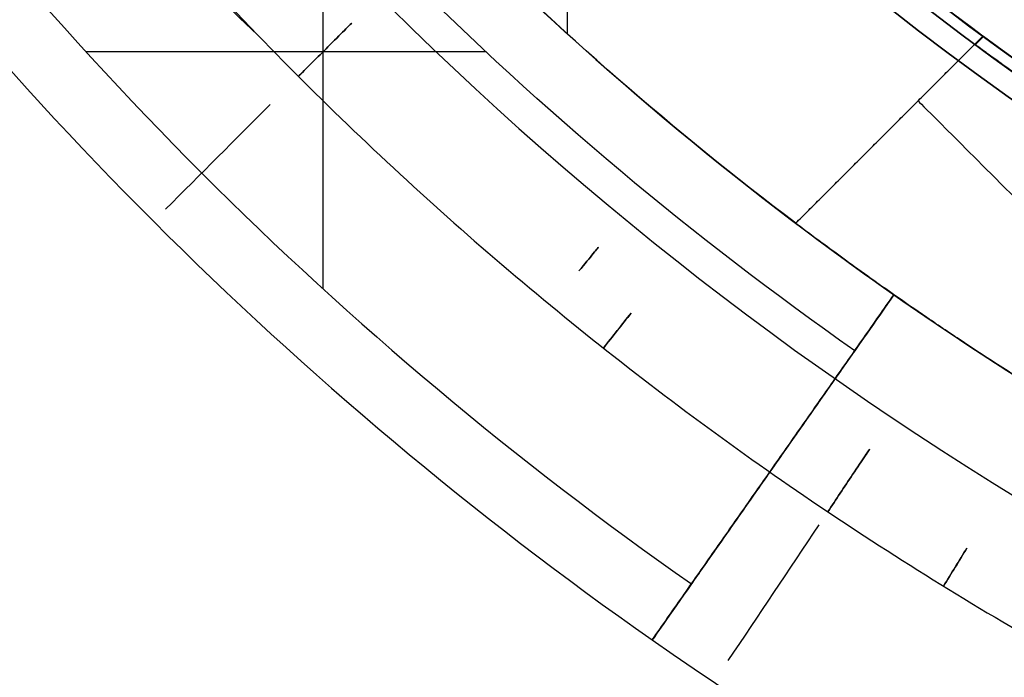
# Model space of a CAD drawing. Header units: centimetres. Extents: x -10 to 8.9, y -34.1 to -8.
# Tile 16 of 256: x -7.159 to -6.943, y -33.885 to -33.741. Entities that reach past the tile are written whole.
import ezdxf

# ---------------------------------------------------------------- set-up
doc = ezdxf.new("R2010")
doc.units = ezdxf.units.CM
doc.layers.add('Default', color=7, linetype='Continuous', true_color=0x000000)

msp = doc.modelspace()

# ---------------------------------------------------------------- linework, layer by layer
at = {"layer": 'Default'}
for p, q in [((-7.039, -33.66302, -0.985), (-7.039, -33.74365, -0.985)), ((-7.09265, -33.71179, -1.15), (-7.09265, -33.79961, -1.15)), ((-6.94774, -33.74417, -0.8425), (-6.98883, -33.78525, -0.8425)), ((-6.98883, -33.78525, -0.7), (-6.94774, -33.74417, -0.7)), ((-7.05679, -33.74765, -1.15), (-7.14461, -33.74765, -1.15)), ((-6.96829, -33.76471, -0.985), (-6.96829, -33.76471, -0.7)), ((-6.96728, -33.80093, -1.1), (-7.02033, -33.8767, -1.1)), ((-6.9938, -33.83882, -1.15), (-6.9938, -33.83882, -1.05))]:
    msp.add_line(p, q, dxfattribs=at)
for centre, radius, start, end in [((-6.55, -33.205, -0.76), 0.775, 99.40565, 224.05428), ((-6.55, -33.205, 0.45), 0.6, 90, 270), ((-6.55, -33.205, -0.16125), 0.75, 180, 243.19189), ((-6.55, -33.205, 0.1625), 0.6775, 180, 0), ((-6.55, -33.205, 0.18125), 0.6725, 180, 0), ((-6.55, -33.205, -1.21), 0.67, 180, 0), ((-6.55, -33.205, -1.24), 0.64, 180, 0), ((-6.55, -33.205, 0.2), 0.63677, 180, 0), ((-6.55, -33.205, 0.1625), 0.62317, 180, 0), ((-6.55, -33.205, 0.17875), 0.6075, 180, 0), ((-6.55, -33.205, -1.23049), 0.6075, 180, 0), ((-6.55, -33.205, 0.17821), 0.55, 180, 0), ((-6.55, -33.205, 0.195), 0.55, 180, 0), ((-6.55, -33.205, -1.135), 0.7275, 215, 235), ((-6.55, -33.205, -1.15), 0.805, 215, 235), ((-6.55, -33.205, -1.15), 0.805, 215, 235), ((-6.55, -33.205, -1.135), 0.82, 215, 235), ((-6.55, -33.205, -1.0825), 0.82, 215, 235), ((-6.55, -33.205, -0.9525), 0.67, 233.58368, 261.41632), ((-6.55, -33.205, -0.695), 0.6725, 233.56351, 261.43649), ((-6.55, -33.205, -0.8725), 0.7275, 232.90072, 262.09928), ((-6.55, -33.205, -1.05), 0.7275, 235, 260), ((-6.55, -33.205, -1.05), 0.82, 235, 260)]:
    msp.add_arc(centre, radius, start, end, dxfattribs=at)
at = {"layer": 'Default', "extrusion": (0, 0, -1)}
for centre, radius, start, end in [((6.55, -33.205, -0.35), 0.6, 270, 90), ((6.55, -33.205, -0.4), 0.6, 270, 90), ((6.55, -33.205, -0.1825), 0.6775, 180, 0), ((6.55, -33.205, -0.1725), 0.6775, 180, 0), ((6.55, -33.205, -0.1625), 0.6725, 180, 0), ((6.55, -33.205, -0.2), 0.6725, 180, 0), ((6.55, -33.205, -0.2), 0.63677, 180, 0), ((6.55, -33.205, -0.18098), 0.6125, 180, 0), ((6.55, -33.205, -0.1625), 0.6075, 180, 0), ((6.55, -33.205, -0.195), 0.6075, 180, 0), ((6.55, -33.205, 1.22098), 0.6075, 180, 0), ((6.55, -33.205, 1.24), 0.6075, 180, 0), ((6.55, -33.205, -0.1866), 0.55, 180, 0), ((6.55, -33.205, 0.985), 0.67, 306.41632, 323.58368), ((6.55, -33.205, 1.15), 0.7425, 305, 325), ((6.55, -33.205, 0.985), 0.7275, 307.09928, 322.90072), ((6.55, -33.205, 1.195), 0.6225, 300.2301, 312.45132), ((6.55, -33.205, 0.695), 0.67, 278.5957, 306.4043)]:
    msp.add_arc(centre, radius, start, end, dxfattribs=at)
at = {"layer": 'Default', "extrusion": (0.707107, 0.707107, 0)}
msp.add_arc((-19.03793, -0.7, -28.79364), 0.09, 360, 90, dxfattribs=at)
at = {"layer": 'Default', "extrusion": (-0.819152, 0.573576, 2.0611e-10)}
msp.add_arc((31.69937, -1.135, -13.68016), 0.015, 180, 270, dxfattribs=at)
at = {"layer": 'Default', "extrusion": (-0.819152, 0.573576, 2.3121e-10)}
msp.add_arc((31.76187, -1.135, -13.68016), 0.015, 270, 360, dxfattribs=at)
at = {"layer": 'Default'}
for points, degree in [([(-7.30332, -32.88314, -0.8042), (-7.3103, -32.90187, -0.80326), (-7.32241, -32.9386, -0.80143), (-7.33559, -32.99001, -0.79893), (-7.34514, -33.04009, -0.79654), (-7.35155, -33.09028, -0.79419), (-7.35488, -33.14152, -0.79183), (-7.35498, -33.19323, -0.7895), (-7.35175, -33.2448, -0.78721), (-7.3455, -33.29375, -0.78494), (-7.33616, -33.34302, -0.7826), (-7.32199, -33.3975, -0.77992), (-7.30262, -33.45418, -0.77702), (-7.27833, -33.5105, -0.77403), (-7.25056, -33.56319, -0.77111), (-7.22022, -33.6118, -0.76831), (-7.18602, -33.65863, -0.7655), (-7.14832, -33.70298, -0.76272), (-7.12109, -33.73059, -0.7609), (-7.10698, -33.74389, -0.76)], 3), ([(-6.98883, -33.78525, -0.985), (-6.96829, -33.76471, -0.985), (-6.94774, -33.74417, -0.985)], 2), ([(-6.98883, -33.78525, -0.7), (-6.96829, -33.76471, -0.7), (-6.94774, -33.74417, -0.7)], 2), ([(-6.94942, -33.74604, -0.695), (-6.94852, -33.74514, -0.695), (-6.94763, -33.74425, -0.695)], 2), ([(-6.94774, -33.74417, -0.7), (-6.94774, -33.74417, -0.8425), (-6.94774, -33.74417, -0.985)], 2), ([(-6.94763, -33.74425, -0.695), (-6.94766, -33.74423, -0.69556), (-6.9477, -33.7442, -0.69667), (-6.94774, -33.74417, -0.69833), (-6.94774, -33.74417, -0.69944), (-6.94774, -33.74417, -0.7)], 3), ([(-7.09801, -33.75301, -0.55975), (-7.0957, -33.7507, -0.55786), (-7.09338, -33.74839, -0.55598), (-7.09107, -33.74608, -0.55409)], 3), ([(-7.09107, -33.74608, -0.73071), (-7.09338, -33.74839, -0.72883), (-7.09569, -33.7507, -0.72694), (-7.098, -33.75301, -0.72505)], 3), ([(-7.09107, -33.74608, -0.63071), (-7.09338, -33.74839, -0.62882), (-7.09569, -33.7507, -0.62694), (-7.098, -33.75301, -0.62505)], 3), ([(-7.098, -33.75301, -0.75975), (-7.09569, -33.7507, -0.75786), (-7.09338, -33.74839, -0.75598), (-7.09107, -33.74608, -0.75409)], 3), ([(-7.098, -33.75301, -0.65975), (-7.09569, -33.7507, -0.65786), (-7.09338, -33.74839, -0.65598), (-7.09107, -33.74608, -0.65409)], 3), ([(-6.87181, -33.79551, -0.61), (-6.87566, -33.7934, -0.61), (-6.88328, -33.78915, -0.61059), (-6.89421, -33.78278, -0.6132), (-6.90453, -33.7765, -0.61745), (-6.91403, -33.77049, -0.62325), (-6.92262, -33.76486, -0.63048), (-6.93019, -33.75974, -0.63901), (-6.93661, -33.75528, -0.64868), (-6.94184, -33.75156, -0.65931), (-6.94579, -33.7487, -0.67073), (-6.9484, -33.74679, -0.68268), (-6.94923, -33.74617, -0.69088), (-6.94942, -33.74604, -0.695)], 3), ([(-7.1042, -33.7592, -0.81999), (-7.11186, -33.76686, -0.81374), (-7.11951, -33.77452, -0.80749), (-7.12717, -33.78218, -0.80123)], 3), ([(-6.98883, -33.78525, -0.7), (-6.98883, -33.78525, -0.8425), (-6.98883, -33.78525, -0.985)], 2), ([(-6.91222, -33.83592, -0.61), (-6.9158, -33.83386, -0.61), (-6.9229, -33.8297, -0.61053), (-6.93314, -33.82347, -0.61288), (-6.94288, -33.81733, -0.61673), (-6.9519, -33.81144, -0.62198), (-6.96017, -33.80587, -0.62856), (-6.96754, -33.80077, -0.63634), (-6.97394, -33.79623, -0.64519), (-6.97929, -33.79235, -0.65499), (-6.98351, -33.78924, -0.66553), (-6.98657, -33.78695, -0.6767), (-6.98841, -33.78556, -0.68824), (-6.98883, -33.78525, -0.69608), (-6.98883, -33.78525, -0.7)], 3), ([(-7.02033, -33.8767, -1.05), (-6.9938, -33.83882, -1.05), (-6.96728, -33.80093, -1.05)], 2), ([(-6.96728, -33.80093, -1.135), (-6.96728, -33.80093, -1.0925), (-6.96728, -33.80093, -1.05)], 2), ([(-7.02496, -33.80495, -0.62892), (-7.02698, -33.80751, -0.62704), (-7.02901, -33.81008, -0.62515), (-7.03104, -33.81264, -0.62327)], 3), ([(-7.03104, -33.81264, -0.55797), (-7.02901, -33.81008, -0.55608), (-7.02699, -33.80752, -0.55419), (-7.02496, -33.80495, -0.55231)], 3), ([(-6.97588, -33.81322, -1.15), (-6.9938, -33.83882, -1.15), (-7.01173, -33.86442, -1.15)], 2), ([(-6.97633, -33.84042, -0.72768), (-6.97815, -33.84314, -0.72579), (-6.97997, -33.84585, -0.72391), (-6.98179, -33.84856, -0.72202)], 3), ([(-6.98179, -33.84857, -0.75672), (-6.97997, -33.84585, -0.75483), (-6.97815, -33.84314, -0.75294), (-6.97633, -33.84043, -0.75106)], 3), ([(-6.98179, -33.84857, -0.65672), (-6.97997, -33.84586, -0.65483), (-6.97815, -33.84314, -0.65294), (-6.97633, -33.84043, -0.65106)], 3), ([(-6.98373, -33.85145, -0.82001), (-6.99038, -33.86137, -0.81311), (-6.99704, -33.8713, -0.80621), (-7.0037, -33.88122, -0.79931)], 3), ([(-6.95125, -33.85656, -0.62705), (-6.95296, -33.85934, -0.62516), (-6.95467, -33.86212, -0.62328), (-6.95639, -33.8649, -0.62139)], 3), ([(-6.95639, -33.86491, -0.55609), (-6.95468, -33.86212, -0.55421), (-6.95296, -33.85934, -0.55232), (-6.95125, -33.85656, -0.55043)], 3), ([(-7.02033, -33.8767, -1.135), (-7.02033, -33.8767, -1.0925), (-7.02033, -33.8767, -1.05)], 2)]:
    msp.add_open_spline(points, degree=degree, dxfattribs=at)
for points, knots in [([(-7.10698, -33.74389, -0.76), (-7.09222, -33.75914, -0.75958), (-7.06146, -33.78843, -0.75875), (-7.01186, -33.82843, -0.75746), (-6.95914, -33.86423, -0.75615), (-6.90366, -33.89558, -0.75482), (-6.8458, -33.92227, -0.75347), (-6.78594, -33.94413, -0.75213), (-6.72449, -33.961, -0.7508), (-6.66187, -33.97277, -0.74949), (-6.59849, -33.97936, -0.7482), (-6.53478, -33.98072, -0.74696), (-6.47118, -33.97686, -0.74569), (-6.4081, -33.96779, -0.74439), (-6.34598, -33.95357, -0.74306), (-6.28524, -33.9343, -0.74173), (-6.22628, -33.91011, -0.74038), (-6.1695, -33.88117, -0.73905), (-6.1153, -33.84766, -0.73772), (-6.06403, -33.80982, -0.73642), (-6.01603, -33.76789, -0.73514), (-5.97164, -33.72218, -0.73391), (-5.93115, -33.67297, -0.73262), (-5.89483, -33.62061, -0.73131), (-5.86293, -33.56544, -0.72998), (-5.83567, -33.50784, -0.72864), (-5.81323, -33.4482, -0.72729), (-5.79575, -33.38691, -0.72596), (-5.78337, -33.3244, -0.72464), (-5.77644, -33.2636, -0.7234), (-5.775, -33.22369, -0.72262), (-5.775, -33.205, -0.72225)], [-30.593978, -30.593978, -30.593978, -30.593978, -29.956603, -29.319229, -28.681854, -28.044479, -27.407105, -26.76973, -26.132356, -25.494981, -24.857607, -24.220232, -23.582858, -22.945483, -22.308109, -21.670734, -21.03336, -20.395985, -19.758611, -19.121236, -18.483861, -17.846487, -17.209112, -16.571738, -15.934363, -15.296989, -14.659614, -14.02224, -13.384865, -12.747491, -12.186199, -12.186199, -12.186199, -12.186199]), ([(-7.0863, -33.74131, -0.7424), (-7.0863, -33.74131, -0.74128), (-7.0865, -33.74151, -0.73895), (-7.0878, -33.74281, -0.73443), (-7.0897, -33.7447, -0.73183), (-7.09108, -33.74608, -0.73071)], [0.0208309, 0.0208309, 0.0208309, 0.0208309, 0.0564278, 0.0920521, 0.1633108, 0.1633108, 0.1633108, 0.1633108]), ([(-7.0863, -33.74131, -0.6424), (-7.0863, -33.74131, -0.64128), (-7.0865, -33.74151, -0.63895), (-7.0878, -33.74281, -0.63443), (-7.0897, -33.74471, -0.63183), (-7.09108, -33.74609, -0.63071)], [0.0208209, 0.0208209, 0.0208209, 0.0208209, 0.0564278, 0.0920521, 0.1633491, 0.1633491, 0.1633491, 0.1633491]), ([(-7.09108, -33.74608, -0.75409), (-7.0897, -33.7447, -0.75297), (-7.0878, -33.74281, -0.75036), (-7.0865, -33.74151, -0.74584), (-7.0863, -33.74131, -0.74352), (-7.0863, -33.74131, -0.7424)], [0.020846, 0.020846, 0.020846, 0.020846, 0.0922033, 0.1278785, 0.1633169, 0.1633169, 0.1633169, 0.1633169]), ([(-7.09108, -33.74608, -0.65409), (-7.0897, -33.7447, -0.65297), (-7.0878, -33.74281, -0.65036), (-7.0865, -33.74151, -0.64584), (-7.0863, -33.74131, -0.64352), (-7.0863, -33.74131, -0.6424)], [0.0208267, 0.0208267, 0.0208267, 0.0208267, 0.0922033, 0.1278785, 0.163307, 0.163307, 0.163307, 0.163307]), ([(-7.09108, -33.74609, -0.5541), (-7.0897, -33.7447, -0.55297), (-7.0878, -33.74281, -0.55036), (-7.0865, -33.74151, -0.54584), (-7.0863, -33.74131, -0.54352), (-7.0863, -33.74131, -0.5424)], [0.0208074, 0.0208074, 0.0208074, 0.0208074, 0.0922033, 0.1278785, 0.1632733, 0.1632733, 0.1632733, 0.1632733]), ([(-7.03212, -33.79049, -0.74092), (-7.03212, -33.79049, -0.73979), (-7.03231, -33.79071, -0.73747), (-7.03347, -33.79213, -0.73295), (-7.03518, -33.7942, -0.73035), (-7.03642, -33.79571, -0.72922)], [0.0208307, 0.0208307, 0.0208307, 0.0208307, 0.0564278, 0.0920521, 0.1633114, 0.1633114, 0.1633114, 0.1633114]), ([(-7.03212, -33.79049, -0.64092), (-7.03212, -33.79049, -0.63979), (-7.03231, -33.79071, -0.63747), (-7.03347, -33.79213, -0.63295), (-7.03518, -33.7942, -0.63035), (-7.03642, -33.79571, -0.62922)], [0.0208208, 0.0208208, 0.0208208, 0.0208208, 0.0564278, 0.0920521, 0.1633497, 0.1633497, 0.1633497, 0.1633497]), ([(-7.03642, -33.79571, -0.75261), (-7.03518, -33.7942, -0.75148), (-7.03347, -33.79213, -0.74888), (-7.0323, -33.79071, -0.74436), (-7.03212, -33.79049, -0.74204), (-7.03212, -33.79049, -0.74092)], [0.0208457, 0.0208457, 0.0208457, 0.0208457, 0.0922033, 0.1278785, 0.1633168, 0.1633168, 0.1633168, 0.1633168]), ([(-7.03642, -33.79571, -0.65261), (-7.03518, -33.7942, -0.65148), (-7.03347, -33.79213, -0.64888), (-7.0323, -33.79071, -0.64436), (-7.03212, -33.79049, -0.64204), (-7.03212, -33.79049, -0.64092)], [0.0208264, 0.0208264, 0.0208264, 0.0208264, 0.0922033, 0.1278785, 0.1633068, 0.1633068, 0.1633068, 0.1633068]), ([(-7.03642, -33.79571, -0.55261), (-7.03518, -33.7942, -0.55149), (-7.03347, -33.79213, -0.54888), (-7.0323, -33.79071, -0.54435), (-7.03212, -33.79049, -0.54201), (-7.03212, -33.79049, -0.54088)], [0.020807, 0.020807, 0.020807, 0.020807, 0.0922033, 0.1278785, 0.1637299, 0.1637299, 0.1637299, 0.1637299]), ([(-6.97257, -33.83482, -0.63937), (-6.97257, -33.83482, -0.63824), (-6.97273, -33.83506, -0.63592), (-6.97376, -33.83659, -0.6314), (-6.97525, -33.83881, -0.6288), (-6.97634, -33.84043, -0.62767)], [0.0208206, 0.0208206, 0.0208206, 0.0208206, 0.0564278, 0.0920521, 0.1633503, 0.1633503, 0.1633503, 0.1633503]), ([(-6.97634, -33.84043, -0.65106), (-6.97525, -33.83881, -0.64993), (-6.97375, -33.83658, -0.64733), (-6.97273, -33.83506, -0.64281), (-6.97257, -33.83482, -0.64049), (-6.97257, -33.83482, -0.63937)], [0.0208261, 0.0208261, 0.0208261, 0.0208261, 0.0922033, 0.1278785, 0.1633067, 0.1633067, 0.1633067, 0.1633067]), ([(-6.97634, -33.84043, -0.55106), (-6.97525, -33.83881, -0.54994), (-6.97375, -33.83658, -0.54733), (-6.97273, -33.83505, -0.54279), (-6.97257, -33.83482, -0.54045), (-6.97257, -33.83482, -0.53931)], [0.0208067, 0.0208067, 0.0208067, 0.0208067, 0.0922033, 0.1278785, 0.163953, 0.163953, 0.163953, 0.163953]), ([(-6.97257, -33.83482, -0.73937), (-6.97257, -33.83482, -0.73824), (-6.97273, -33.83506, -0.73592), (-6.97376, -33.83659, -0.7314), (-6.97525, -33.83881, -0.7288), (-6.97633, -33.84043, -0.72767)], [0.0208306, 0.0208306, 0.0208306, 0.0208306, 0.0564278, 0.0920521, 0.163312, 0.163312, 0.163312, 0.163312]), ([(-6.97633, -33.84043, -0.75106), (-6.97525, -33.83881, -0.74993), (-6.97375, -33.83658, -0.74733), (-6.97273, -33.83506, -0.74281), (-6.97257, -33.83482, -0.74049), (-6.97257, -33.83482, -0.73937)], [0.0208454, 0.0208454, 0.0208454, 0.0208454, 0.0922033, 0.1278785, 0.1633166, 0.1633166, 0.1633166, 0.1633166])]:
    msp.add_open_spline(points, degree=3, knots=knots, dxfattribs=at)

doc.saveas('drawing.dxf')
